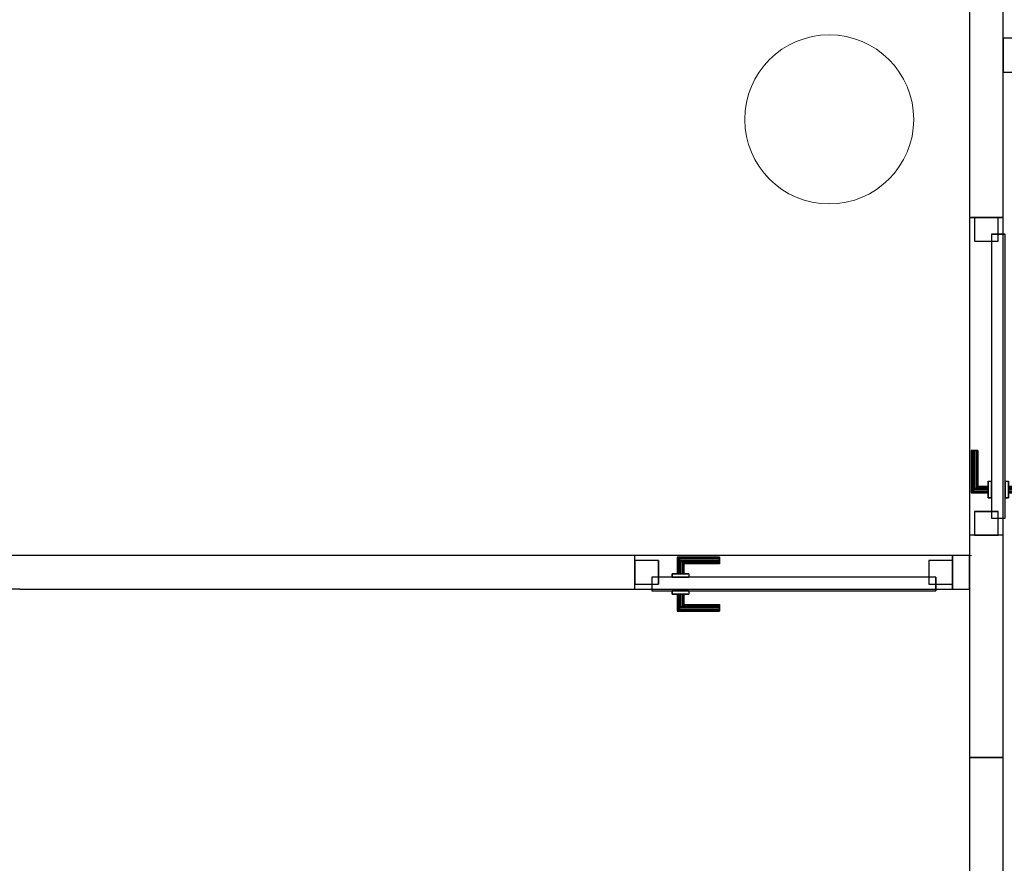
# Model space of a CAD drawing. Header units: metres. Extents: x 391.1 to 427.5, y 12.7 to 28.4.
# Tile 124 of 139: x 418.6 to 421.5, y 15.6 to 18.1. Entities that reach past the tile are written whole.
import ezdxf

# ---------------------------------------------------------------- set-up
doc = ezdxf.new("R2010")
doc.units = ezdxf.units.M
doc.layers.add('01_CARPINTERIA', color=5, linetype='Continuous', lineweight=25, true_color=0x0000ff)
for name, color, linetype, lineweight in [('A-COLS-____-MCUT', 7, 'Continuous', 18), ('A-COLS-____-OTLN', 7, 'Continuous', 18), ('A-GENM-____-OTLN', 7, 'Continuous', 18), ('A-WALL-____-MCUT', 7, 'Continuous', 25), ('A-WALL-____-OTLN', 7, 'Continuous', 25)]:
    doc.layers.add(name, color=color, linetype=linetype, lineweight=lineweight)

# ---------------------------------------------------------------- blocks, each defined once
blk = doc.blocks.new('Family - LONDR55-XX_ZZ-ARQ-CAA-M3D-Londres55-154555-04_TEL_P1')
at = {"layer": '01_CARPINTERIA', "color": 161, "true_color": 0xaaaaff}
for p, q in [((0.69, 0.1487), (0.69, 0.15)), ((0.69, 0.15), (0.69, 0.1487)), ((0.815, 0.15), (0.69, 0.15)), ((0.69, 0.145), (0.69, 0.1487)), ((0.69, 0.1487), (0.69, 0.145)), ((0.8137, 0.1487), (0.69, 0.1487)), ((0.8137, 0.1487), (0.69, 0.1487)), ((0.8137, 0.1487), (0.81, 0.145)), ((0.81, 0.145), (0.8137, 0.1487)), ((0.815, 0.15), (0.8137, 0.1487)), ((0.8137, 0.1487), (0.815, 0.15)), ((0.8137, 0.1), (0.8137, 0.1487)), ((0.8137, 0.1), (0.8137, 0.1487)), ((0.815, 0.1), (0.815, 0.15)), ((0.69, 0.14), (0.69, 0.145)), ((0.69, 0.145), (0.69, 0.14)), ((0.81, 0.145), (0.69, 0.145)), ((0.81, 0.145), (0.69, 0.145)), ((0.69, 0.135), (0.69, 0.14)), ((0.69, 0.14), (0.69, 0.135)), ((0.69, 0.14), (0.805, 0.14)), ((0.805, 0.14), (0.69, 0.14)), ((0.69, 0.135), (0.69, 0.1313)), ((0.69, 0.1313), (0.69, 0.135)), ((0.8, 0.135), (0.69, 0.135)), ((0.8, 0.135), (0.69, 0.135)), ((0.69, 0.1313), (0.69, 0.13)), ((0.69, 0.13), (0.69, 0.1313)), ((0.7963, 0.1313), (0.69, 0.1313)), ((0.7963, 0.1313), (0.69, 0.1313)), ((0.795, 0.13), (0.69, 0.13)), ((0.795, 0.13), (0.7963, 0.1313)), ((0.7963, 0.1313), (0.795, 0.13)), ((0.795, 0.1), (0.795, 0.13)), ((0.7963, 0.1313), (0.8, 0.135)), ((0.8, 0.135), (0.7963, 0.1313)), ((0.7963, 0.1), (0.7963, 0.1313)), ((0.7963, 0.1), (0.7963, 0.1313)), ((0.8, 0.135), (0.805, 0.14)), ((0.805, 0.14), (0.8, 0.135)), ((0.8, 0.1), (0.8, 0.135)), ((0.8, 0.1), (0.8, 0.135)), ((0.81, 0.145), (0.805, 0.14)), ((0.805, 0.14), (0.81, 0.145)), ((0.805, 0.14), (0.805, 0.1)), ((0.805, 0.1), (0.805, 0.14)), ((0.81, 0.1), (0.81, 0.145)), ((0.81, 0.1), (0.81, 0.145)), ((0.89, 0.09), (0.05, 0.09)), ((0.05, 0.09), (0.05, 0.05)), ((0.89, 0.09), (0.05, 0.09)), ((0.05, 0.05), (0.05, 0.09)), ((0.83, 0.1), (0.78, 0.1)), ((0.78, 0.1), (0.83, 0.1)), ((0.78, 0.09), (0.78, 0.1)), ((0.78, 0.09), (0.78, 0.1)), ((0.83, 0.09), (0.78, 0.09)), ((0.78, 0.09), (0.83, 0.09)), ((0.7963, 0.1), (0.795, 0.1)), ((0.795, 0.1), (0.7963, 0.1)), ((0.8, 0.1), (0.7963, 0.1)), ((0.7963, 0.1), (0.8, 0.1)), ((0.805, 0.1), (0.8, 0.1)), ((0.8, 0.1), (0.805, 0.1)), ((0.81, 0.1), (0.805, 0.1)), ((0.805, 0.1), (0.81, 0.1)), ((0.81, 0.1), (0.8137, 0.1)), ((0.8137, 0.1), (0.81, 0.1)), ((0.8137, 0.1), (0.815, 0.1)), ((0.815, 0.1), (0.8137, 0.1)), ((0.83, 0.09), (0.83, 0.1)), ((0.83, 0.1), (0.83, 0.09)), ((0.89, 0.05), (0.89, 0.09)), ((0.89, 0.05), (0.89, 0.09)), ((0.07, 0.07), (0, 0.07)), ((0, 0.07), (0, 0)), ((0.07, 0.07), (0, 0.07)), ((0, 0), (0, 0.07)), ((0.07, 0), (0.07, 0.07)), ((0.07, 0), (0.07, 0.07)), ((0.94, 0.07), (0.87, 0.07)), ((0.87, 0.07), (0.87, 0)), ((0.94, 0.07), (0.87, 0.07)), ((0.87, 0), (0.87, 0.07)), ((0.94, 0), (0.94, 0.07)), ((0.94, 0), (0.94, 0.07)), ((0.05, 0.05), (0.89, 0.05)), ((0.05, 0.05), (0.89, 0.05)), ((0.78, 0.05), (0.83, 0.05)), ((0.83, 0.05), (0.78, 0.05)), ((0.78, 0.04), (0.78, 0.05)), ((0.78, 0.04), (0.78, 0.05)), ((0.78, 0.04), (0.83, 0.04)), ((0.83, 0.04), (0.78, 0.04)), ((0.7963, 0.04), (0.795, 0.04)), ((0.795, 0.04), (0.7963, 0.04)), ((0.795, 0.01), (0.795, 0.04)), ((0.8, 0.04), (0.7963, 0.04)), ((0.7963, 0.04), (0.8, 0.04)), ((0.7963, 0.0087), (0.7963, 0.04)), ((0.7963, 0.0087), (0.7963, 0.04)), ((0.8, 0.04), (0.805, 0.04)), ((0.805, 0.04), (0.8, 0.04)), ((0.8, 0.005), (0.8, 0.04)), ((0.8, 0.005), (0.8, 0.04)), ((0.805, 0.04), (0.81, 0.04)), ((0.81, 0.04), (0.805, 0.04)), ((0.805, 0.04), (0.805, 0)), ((0.805, 0), (0.805, 0.04)), ((0.81, 0.04), (0.8137, 0.04)), ((0.8137, 0.04), (0.81, 0.04)), ((0.81, -0.005), (0.81, 0.04)), ((0.81, -0.005), (0.81, 0.04)), ((0.8137, 0.04), (0.815, 0.04)), ((0.815, 0.04), (0.8137, 0.04)), ((0.8137, -0.0087), (0.8137, 0.04)), ((0.8137, -0.0087), (0.8137, 0.04)), ((0.815, -0.01), (0.815, 0.04)), ((0.83, 0.04), (0.83, 0.05)), ((0.83, 0.05), (0.83, 0.04)), ((0, 0), (0.07, 0)), ((0, 0), (0.07, 0)), ((0.69, 0.0087), (0.69, 0.01)), ((0.69, 0.01), (0.69, 0.0087)), ((0.69, 0.01), (0.795, 0.01)), ((0.69, 0.005), (0.69, 0.0087)), ((0.69, 0.0087), (0.69, 0.005)), ((0.69, 0.0087), (0.7963, 0.0087)), ((0.69, 0.0087), (0.7963, 0.0087)), ((0.69, 0), (0.69, 0.005)), ((0.69, 0.005), (0.69, 0)), ((0.69, 0.005), (0.8, 0.005)), ((0.69, 0.005), (0.8, 0.005)), ((0.69, -0.005), (0.69, 0)), ((0.69, 0), (0.69, -0.005)), ((0.805, 0), (0.69, 0)), ((0.69, 0), (0.805, 0)), ((0.7963, 0.0087), (0.795, 0.01)), ((0.795, 0.01), (0.7963, 0.0087)), ((0.8, 0.005), (0.7963, 0.0087)), ((0.7963, 0.0087), (0.8, 0.005)), ((0.805, 0), (0.8, 0.005)), ((0.8, 0.005), (0.805, 0)), ((0.805, 0), (0.81, -0.005)), ((0.87, 0), (0.94, 0)), ((0.87, 0), (0.94, 0)), ((0.69, -0.005), (0.69, -0.0087)), ((0.69, -0.0087), (0.69, -0.005)), ((0.69, -0.005), (0.81, -0.005)), ((0.69, -0.005), (0.81, -0.005)), ((0.69, -0.0087), (0.69, -0.01)), ((0.69, -0.01), (0.69, -0.0087)), ((0.69, -0.0087), (0.8137, -0.0087)), ((0.69, -0.0087), (0.8137, -0.0087)), ((0.69, -0.01), (0.815, -0.01)), ((0.81, -0.005), (0.805, 0)), ((0.81, -0.005), (0.8137, -0.0087)), ((0.8137, -0.0087), (0.81, -0.005)), ((0.8137, -0.0087), (0.815, -0.01)), ((0.815, -0.01), (0.8137, -0.0087))]:
    blk.add_line(p, q, dxfattribs=at)
blk = doc.blocks.new('Family - Porta P1-154556-04_TEL_P1')
blk.add_blockref('Family - LONDR55-XX_ZZ-ARQ-CAA-M3D-Londres55-154555-04_TEL_P1', (0, 0))
blk = doc.blocks.new('Family - Pilar P1-154572-04_TEL_P1')
at = {"layer": 'A-COLS-____-MCUT', "color": 253, "true_color": 0xaaaaaa}
for start, end in [(360, 180), (180, 360)]:
    blk.add_arc((0.25, 0.25), 0.25, start, end, dxfattribs=at)
at = {"layer": 'A-COLS-____-OTLN', "color": 253, "true_color": 0xaaaaaa}
for start, end in [(360, 180), (180, 360)]:
    blk.add_arc((0.25, 0.25), 0.25, start, end, dxfattribs=at)
blk = doc.blocks.new('Family - Mampara P1-154691-04_TEL_P1')
at = {"layer": 'A-WALL-____-MCUT', "color": 253, "true_color": 0xaaaaaa}
for p, q in [((6.2313, 0.1), (5.6013, 0.1)), ((6.2313, 0), (6.2313, 0.1)), ((7.1713, 0.1), (7.1713, 0)), ((7.8292, 0.1), (7.1713, 0.1)), ((7.8292, 0), (7.8292, 0.1)), ((5.6013, 0), (6.2313, 0)), ((7.1713, 0), (7.8292, 0))]:
    blk.add_line(p, q, dxfattribs=at)
at = {"layer": 'A-WALL-____-OTLN', "color": 253, "true_color": 0xaaaaaa}
for p, q in [((7.8292, 0.1), (0, 0.1)), ((7.1713, 0.1), (6.2313, 0.1)), ((6.2313, 0.1), (6.2313, 0)), ((7.1713, 0.1), (7.1713, 0)), ((7.8292, 0), (7.8292, 0.1)), ((0, 0), (7.8292, 0)), ((6.2313, 0), (7.1713, 0))]:
    blk.add_line(p, q, dxfattribs=at)
at = {"layer": 'A-WALL-____-OTLN', "color": 253, "lineweight": 18, "true_color": 0xaaaaaa}
blk.add_line((0, 0), (7.8292, 0), dxfattribs=at)
blk = doc.blocks.new('Family - Vano de puerta P1-154699-04_TEL_P1')
at = {"layer": 'A-GENM-____-OTLN', "color": 253, "true_color": 0xaaaaaa}
for p, q in [((421.507, 17.5095), (421.407, 17.5095)), ((421.407, 17.5095), (421.407, 16.5695)), ((421.407, 16.5695), (421.407, 17.5095)), ((421.407, 17.5095), (421.507, 17.5095)), ((421.507, 16.5695), (421.507, 17.5095)), ((421.507, 17.5095), (421.507, 16.5695)), ((421.407, 16.5695), (421.507, 16.5695)), ((421.407, 16.5695), (421.507, 16.5695))]:
    blk.add_line(p, q, dxfattribs=at)
blk = doc.blocks.new('Family - Envans P1-154716-04_TEL_P1')
at = {"layer": 'A-WALL-____-MCUT', "color": 253, "true_color": 0xaaaaaa}
for p, q in [((2.7909, 0.1), (0, 0.1)), ((0, 0.1), (0, 0)), ((2.7909, 0), (2.7909, 0.1)), ((0, 0), (2.7909, 0))]:
    blk.add_line(p, q, dxfattribs=at)
at = {"layer": 'A-WALL-____-OTLN', "color": 253, "true_color": 0xaaaaaa}
for p, q in [((2.7909, 0.1), (0, 0.1)), ((0, 0.1), (0, 0)), ((2.7909, 0), (2.7909, 0.1)), ((0, 0), (2.7909, 0))]:
    blk.add_line(p, q, dxfattribs=at)
at = {"layer": 'A-WALL-____-OTLN', "color": 253, "lineweight": 18, "true_color": 0xaaaaaa}
blk.add_line((0, 0), (2.7909, 0), dxfattribs=at)
blk = doc.blocks.new('Family - LONDR55-XX_ZZ-ARQ-CAA-M3D-Londres55-154808-04_TEL_P1')
at = {"layer": '01_CARPINTERIA', "color": 161, "true_color": 0xaaaaff}
for p, q in [((0.69, 0.1487), (0.69, 0.15)), ((0.69, 0.15), (0.69, 0.1487)), ((0.815, 0.15), (0.69, 0.15)), ((0.69, 0.145), (0.69, 0.1487)), ((0.69, 0.1487), (0.69, 0.145)), ((0.8137, 0.1487), (0.69, 0.1487)), ((0.8137, 0.1487), (0.69, 0.1487)), ((0.8137, 0.1487), (0.81, 0.145)), ((0.81, 0.145), (0.8137, 0.1487)), ((0.815, 0.15), (0.8137, 0.1487)), ((0.8137, 0.1487), (0.815, 0.15)), ((0.8137, 0.1), (0.8137, 0.1487)), ((0.8137, 0.1), (0.8137, 0.1487)), ((0.815, 0.1), (0.815, 0.15)), ((0.69, 0.14), (0.69, 0.145)), ((0.69, 0.145), (0.69, 0.14)), ((0.81, 0.145), (0.69, 0.145)), ((0.81, 0.145), (0.69, 0.145)), ((0.69, 0.135), (0.69, 0.14)), ((0.69, 0.14), (0.69, 0.135)), ((0.69, 0.14), (0.805, 0.14)), ((0.805, 0.14), (0.69, 0.14)), ((0.69, 0.135), (0.69, 0.1313)), ((0.69, 0.1313), (0.69, 0.135)), ((0.8, 0.135), (0.69, 0.135)), ((0.8, 0.135), (0.69, 0.135)), ((0.69, 0.1313), (0.69, 0.13)), ((0.69, 0.13), (0.69, 0.1313)), ((0.7963, 0.1313), (0.69, 0.1313)), ((0.7963, 0.1313), (0.69, 0.1313)), ((0.795, 0.13), (0.69, 0.13)), ((0.795, 0.13), (0.7963, 0.1313)), ((0.7963, 0.1313), (0.795, 0.13)), ((0.795, 0.1), (0.795, 0.13)), ((0.7963, 0.1313), (0.8, 0.135)), ((0.8, 0.135), (0.7963, 0.1313)), ((0.7963, 0.1), (0.7963, 0.1313)), ((0.7963, 0.1), (0.7963, 0.1313)), ((0.8, 0.135), (0.805, 0.14)), ((0.805, 0.14), (0.8, 0.135)), ((0.8, 0.1), (0.8, 0.135)), ((0.8, 0.1), (0.8, 0.135)), ((0.81, 0.145), (0.805, 0.14)), ((0.805, 0.14), (0.81, 0.145)), ((0.805, 0.14), (0.805, 0.1)), ((0.805, 0.1), (0.805, 0.14)), ((0.81, 0.1), (0.81, 0.145)), ((0.81, 0.1), (0.81, 0.145)), ((0.89, 0.09), (0.05, 0.09)), ((0.05, 0.09), (0.05, 0.05)), ((0.89, 0.09), (0.05, 0.09)), ((0.05, 0.05), (0.05, 0.09)), ((0.83, 0.1), (0.78, 0.1)), ((0.78, 0.1), (0.83, 0.1)), ((0.78, 0.09), (0.78, 0.1)), ((0.78, 0.09), (0.78, 0.1)), ((0.83, 0.09), (0.78, 0.09)), ((0.78, 0.09), (0.83, 0.09)), ((0.7963, 0.1), (0.795, 0.1)), ((0.795, 0.1), (0.7963, 0.1)), ((0.8, 0.1), (0.7963, 0.1)), ((0.7963, 0.1), (0.8, 0.1)), ((0.805, 0.1), (0.8, 0.1)), ((0.8, 0.1), (0.805, 0.1)), ((0.81, 0.1), (0.805, 0.1)), ((0.805, 0.1), (0.81, 0.1)), ((0.81, 0.1), (0.8137, 0.1)), ((0.8137, 0.1), (0.81, 0.1)), ((0.8137, 0.1), (0.815, 0.1)), ((0.815, 0.1), (0.8137, 0.1)), ((0.83, 0.09), (0.83, 0.1)), ((0.83, 0.1), (0.83, 0.09)), ((0.89, 0.05), (0.89, 0.09)), ((0.89, 0.05), (0.89, 0.09)), ((0.07, 0.07), (0, 0.07)), ((0, 0.07), (0, 0)), ((0.07, 0.07), (0, 0.07)), ((0, 0), (0, 0.07)), ((0.07, 0), (0.07, 0.07)), ((0.07, 0), (0.07, 0.07)), ((0.94, 0.07), (0.87, 0.07)), ((0.87, 0.07), (0.87, 0)), ((0.94, 0.07), (0.87, 0.07)), ((0.87, 0), (0.87, 0.07)), ((0.94, 0), (0.94, 0.07)), ((0.94, 0), (0.94, 0.07)), ((0.05, 0.05), (0.89, 0.05)), ((0.05, 0.05), (0.89, 0.05)), ((0.78, 0.05), (0.83, 0.05)), ((0.83, 0.05), (0.78, 0.05)), ((0.78, 0.04), (0.78, 0.05)), ((0.78, 0.04), (0.78, 0.05)), ((0.78, 0.04), (0.83, 0.04)), ((0.83, 0.04), (0.78, 0.04)), ((0.7963, 0.04), (0.795, 0.04)), ((0.795, 0.04), (0.7963, 0.04)), ((0.795, 0.01), (0.795, 0.04)), ((0.8, 0.04), (0.7963, 0.04)), ((0.7963, 0.04), (0.8, 0.04)), ((0.7963, 0.0087), (0.7963, 0.04)), ((0.7963, 0.0087), (0.7963, 0.04)), ((0.8, 0.04), (0.805, 0.04)), ((0.805, 0.04), (0.8, 0.04)), ((0.8, 0.005), (0.8, 0.04)), ((0.8, 0.005), (0.8, 0.04)), ((0.805, 0.04), (0.81, 0.04)), ((0.81, 0.04), (0.805, 0.04)), ((0.805, 0.04), (0.805, 0)), ((0.805, 0), (0.805, 0.04)), ((0.81, 0.04), (0.8137, 0.04)), ((0.8137, 0.04), (0.81, 0.04)), ((0.81, -0.005), (0.81, 0.04)), ((0.81, -0.005), (0.81, 0.04)), ((0.8137, 0.04), (0.815, 0.04)), ((0.815, 0.04), (0.8137, 0.04)), ((0.8137, -0.0087), (0.8137, 0.04)), ((0.8137, -0.0087), (0.8137, 0.04)), ((0.815, -0.01), (0.815, 0.04)), ((0.83, 0.04), (0.83, 0.05)), ((0.83, 0.05), (0.83, 0.04)), ((0, 0), (0.07, 0)), ((0, 0), (0.07, 0)), ((0.69, 0.0087), (0.69, 0.01)), ((0.69, 0.01), (0.69, 0.0087)), ((0.69, 0.01), (0.795, 0.01)), ((0.69, 0.005), (0.69, 0.0087)), ((0.69, 0.0087), (0.69, 0.005)), ((0.69, 0.0087), (0.7963, 0.0087)), ((0.69, 0.0087), (0.7963, 0.0087)), ((0.69, 0), (0.69, 0.005)), ((0.69, 0.005), (0.69, 0)), ((0.69, 0.005), (0.8, 0.005)), ((0.69, 0.005), (0.8, 0.005)), ((0.69, -0.005), (0.69, 0)), ((0.805, 0), (0.69, 0)), ((0.69, 0), (0.805, 0)), ((0.7963, 0.0087), (0.795, 0.01)), ((0.795, 0.01), (0.7963, 0.0087)), ((0.8, 0.005), (0.7963, 0.0087)), ((0.7963, 0.0087), (0.8, 0.005)), ((0.805, 0), (0.8, 0.005)), ((0.8, 0.005), (0.805, 0)), ((0.87, 0), (0.94, 0)), ((0.87, 0), (0.94, 0)), ((0.69, 0), (0.69, -0.005)), ((0.69, -0.005), (0.69, -0.0087)), ((0.69, -0.0087), (0.69, -0.005)), ((0.69, -0.005), (0.81, -0.005)), ((0.69, -0.005), (0.81, -0.005)), ((0.69, -0.0087), (0.69, -0.01)), ((0.69, -0.01), (0.69, -0.0087)), ((0.69, -0.0087), (0.8137, -0.0087)), ((0.69, -0.0087), (0.8137, -0.0087)), ((0.69, -0.01), (0.815, -0.01)), ((0.805, 0), (0.81, -0.005)), ((0.81, -0.005), (0.805, 0)), ((0.81, -0.005), (0.8137, -0.0087)), ((0.8137, -0.0087), (0.81, -0.005)), ((0.8137, -0.0087), (0.815, -0.01)), ((0.815, -0.01), (0.8137, -0.0087))]:
    blk.add_line(p, q, dxfattribs=at)
blk = doc.blocks.new('Family - Porta P1-154809-04_TEL_P1')
blk.add_blockref('Family - LONDR55-XX_ZZ-ARQ-CAA-M3D-Londres55-154808-04_TEL_P1', (0, 0))
blk = doc.blocks.new('Family - Mampara P1-154922-04_TEL_P1')
at = {"layer": 'A-WALL-____-MCUT', "color": 253, "true_color": 0xaaaaaa}
for p, q in [((0.5, 0.1), (0, 0.1)), ((0, 0.1), (0, 0)), ((0.5, 0), (0.5, 0.1)), ((0, 0), (0.5, 0))]:
    blk.add_line(p, q, dxfattribs=at)
at = {"layer": 'A-WALL-____-OTLN', "color": 253, "true_color": 0xaaaaaa}
for p, q in [((0.5, 0.1), (0, 0.1)), ((0, 0.1), (0, 0)), ((0.5, 0), (0.5, 0.1)), ((0, 0), (0.5, 0))]:
    blk.add_line(p, q, dxfattribs=at)
at = {"layer": 'A-WALL-____-OTLN', "color": 253, "lineweight": 18, "true_color": 0xaaaaaa}
blk.add_line((0, 0), (0.5, 0), dxfattribs=at)
blk = doc.blocks.new('Family - Mampara P1-154968-04_TEL_P1')
at = {"layer": 'A-WALL-____-MCUT', "color": 253, "true_color": 0xaaaaaa}
for p, q in [((0.05, 0.1), (0, 0.1)), ((0, 0.1), (0, 0)), ((0.05, 0), (0.05, 0.1)), ((2.8097, 0.1), (0.99, 0.1)), ((0.99, 0.1), (0.99, 0)), ((0, 0), (0.05, 0)), ((0.99, 0), (4.2289, 0))]:
    blk.add_line(p, q, dxfattribs=at)
at = {"layer": 'A-WALL-____-OTLN', "color": 253, "true_color": 0xaaaaaa}
for p, q in [((2.8097, 0.1), (0, 0.1)), ((0, 0.1), (0, 0)), ((0.99, 0.1), (0.05, 0.1)), ((0.05, 0.1), (0.05, 0)), ((0.99, 0.1), (0.99, 0)), ((2.8097, 0.0991), (2.8097, 0.1)), ((2.9097, 0.0991), (2.8097, 0.0991)), ((0, 0), (18.0318, 0)), ((0.05, 0), (0.99, 0))]:
    blk.add_line(p, q, dxfattribs=at)
at = {"layer": 'A-WALL-____-OTLN', "color": 253, "lineweight": 18, "true_color": 0xaaaaaa}
blk.add_line((-0.0059, 0), (18.0318, 0), dxfattribs=at)
blk = doc.blocks.new('Family - Vano de puerta P1-154978-04_TEL_P1')
at = {"layer": 'A-GENM-____-OTLN', "color": 253, "true_color": 0xaaaaaa}
for p, q in [((420.417, 16.5095), (420.417, 16.4095)), ((421.357, 16.5095), (420.417, 16.5095)), ((420.417, 16.5095), (420.417, 16.4095)), ((420.417, 16.5095), (421.357, 16.5095)), ((421.357, 16.4095), (421.357, 16.5095)), ((421.357, 16.5095), (421.357, 16.4095)), ((420.417, 16.4095), (421.357, 16.4095)), ((421.357, 16.4095), (420.417, 16.4095))]:
    blk.add_line(p, q, dxfattribs=at)
blk = doc.blocks.new('LONDR55-XX_ZZ-ARQ-CAA-M3D-Londres55_ifc-1-04_TEL_P1')
at = {"layer": '01_CARPINTERIA', "color": 253, "lineweight": 18, "true_color": 0xaaaaaa}
for name, p, rotation in [('Family - Porta P1-154809-04_TEL_P1', (421.422, 17.5095), 269.9999999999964), ('Family - Porta P1-154556-04_TEL_P1', (421.357, 16.4945), 180)]:
    blk.add_blockref(name, p, dxfattribs=dict(at, rotation=rotation))
at = {"layer": 'A-COLS-____-OTLN', "color": 253, "lineweight": 18, "true_color": 0xaaaaaa}
blk.add_blockref('Family - Pilar P1-154572-04_TEL_P1', (420.742, 17.5495), dxfattribs=at)
at = {"layer": 'A-GENM-____-OTLN', "color": 253, "lineweight": 18, "true_color": 0xaaaaaa}
for name in ['Family - Vano de puerta P1-154699-04_TEL_P1', 'Family - Vano de puerta P1-154978-04_TEL_P1']:
    blk.add_blockref(name, (0, 0), dxfattribs=at)
at = {"layer": 'A-WALL-____-OTLN', "color": 253, "lineweight": 18, "true_color": 0xaaaaaa}
for name, p, rotation in [('Family - Mampara P1-154691-04_TEL_P1', (421.407, 23.7407), 269.9999999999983), ('Family - Mampara P1-154968-04_TEL_P1', (421.407, 16.5095), 180), ('Family - Envans P1-154716-04_TEL_P1', (421.407, 15.9116), 270)]:
    blk.add_blockref(name, p, dxfattribs=dict(at, rotation=rotation))
blk.add_blockref('Family - Mampara P1-154922-04_TEL_P1', (421.507, 17.9395), dxfattribs=at)

msp = doc.modelspace()

# ---------------------------------------------------------------- block references
at = {"lineweight": 5}
msp.add_blockref('LONDR55-XX_ZZ-ARQ-CAA-M3D-Londres55_ifc-1-04_TEL_P1', (0, 0), dxfattribs=at)

doc.saveas('drawing.dxf')
